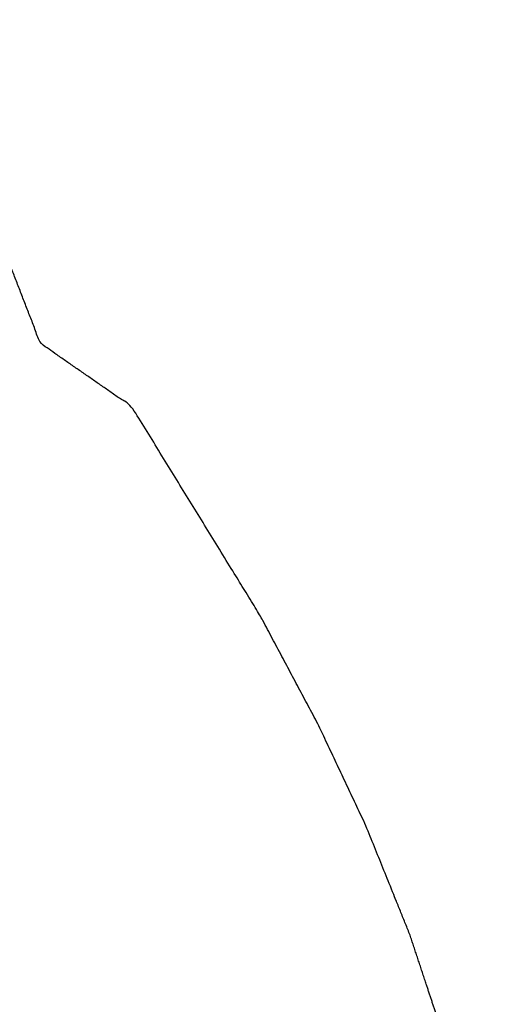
# Model space of a CAD drawing. Header units: millimetres. Extents: x -516 to 517, y -558 to 558.
# Tile 203 of 256: x 497.34 to 499.55, y -494.21 to -489.58. Entities that reach past the tile are written whole.
import ezdxf

# ---------------------------------------------------------------- set-up
doc = ezdxf.new("R2010")
doc.units = ezdxf.units.MM
doc.layers.add('Tressé - Pouf', color=7, linetype='Continuous', true_color=0x000000)

msp = doc.modelspace()

# ---------------------------------------------------------------- linework, layer by layer
at = {"layer": 'Tressé - Pouf', "color": 18, "lineweight": -3, "true_color": 0x000000}
for points, knots in [([(499.3755, -497.0347), (499.3756, -496.9727), (499.3757, -496.9106), (499.4275, -496.718), (499.4792, -496.5254), (499.5084, -496.3226), (499.5376, -496.1199), (499.5443, -495.917), (499.551, -495.7141), (499.5347, -495.4866), (499.5183, -495.259), (499.4827, -495.0441), (499.447, -494.8291), (499.3871, -494.5902), (499.3271, -494.3513), (499.2505, -494.1193), (499.1738, -493.8872), (499.0703, -493.6309), (498.9668, -493.3745), (498.8556, -493.1383), (498.7444, -492.9021), (498.6069, -492.6439), (498.4695, -492.3857), (498.1678, -491.8947), (497.8662, -491.4036), (497.6514, -491.2544), (497.4365, -491.1052), (497.3047, -490.7655), (497.1729, -490.4258), (496.7612, -489.8948), (496.3496, -489.3638), (496.6123, -488.8574), (496.875, -488.3511), (497.1665, -487.6987), (497.458, -487.0464), (497.5334, -486.4556), (497.6089, -485.8647), (498.196, -485.2952), (498.7832, -484.7256), (498.3783, -484.3893), (497.9734, -484.053), (498.535, -483.6951), (499.0967, -483.3372), (498.7521, -482.6726), (498.4075, -482.0081), (498.9771, -481.2748), (499.5466, -480.5415), (499.0624, -480.1699), (498.5781, -479.7983), (498.752, -479.4346), (498.9258, -479.0708)], [0, 0, 0, 1, 1, 2, 2, 3, 3, 4, 4, 5, 5, 6, 6, 7, 7, 8, 8, 9, 9, 10, 10, 11, 11, 12, 12, 13, 13, 14, 14, 15, 15, 16, 16, 17, 17, 18, 18, 19, 19, 20, 20, 21, 21, 22, 22, 23, 23, 24, 24, 25, 25, 25]), ([(497.2507, -499.6738), (497.34, -499.5557), (497.4292, -499.4375), (497.4205, -499.3645), (497.4119, -499.2915), (497.4917, -499.1082), (497.5715, -498.9248), (497.6443, -498.7305), (497.717, -498.5361), (497.7529, -498.2935), (497.7888, -498.0508), (497.9061, -497.7917), (498.0234, -497.5327), (498.0146, -497.2161), (498.0059, -496.8994), (497.9148, -496.5245), (497.8237, -496.1497), (497.6233, -495.962), (497.4229, -495.7744), (497.2961, -495.462), (497.1694, -495.1497), (497.1084, -494.6427), (497.0474, -494.1357), (496.6754, -493.8713), (496.3035, -493.6069), (495.9739, -493.1456), (495.6443, -492.6843), (495.381, -492.0807), (495.1177, -491.4771), (495.4651, -491.2517), (495.8125, -491.0264), (495.1843, -490.9442), (494.5562, -490.8621), (494.7336, -490.5732), (494.9111, -490.2844), (494.3997, -490.2133), (493.8882, -490.1421), (493.8289, -489.7382), (493.7695, -489.3342), (493.4453, -489.4081), (493.1211, -489.4819), (492.748, -489.1519), (492.375, -488.8218), (492.4518, -488.2969), (492.5286, -487.772)], [0, 0, 0, 1, 1, 2, 2, 3, 3, 4, 4, 5, 5, 6, 6, 7, 7, 8, 8, 9, 9, 10, 10, 11, 11, 12, 12, 13, 13, 14, 14, 15, 15, 16, 16, 17, 17, 18, 18, 19, 19, 20, 20, 21, 21, 21.7536, 21.7536, 21.7536])]:
    msp.add_open_spline(points, degree=2, knots=knots, dxfattribs=at)

doc.saveas('drawing.dxf')
